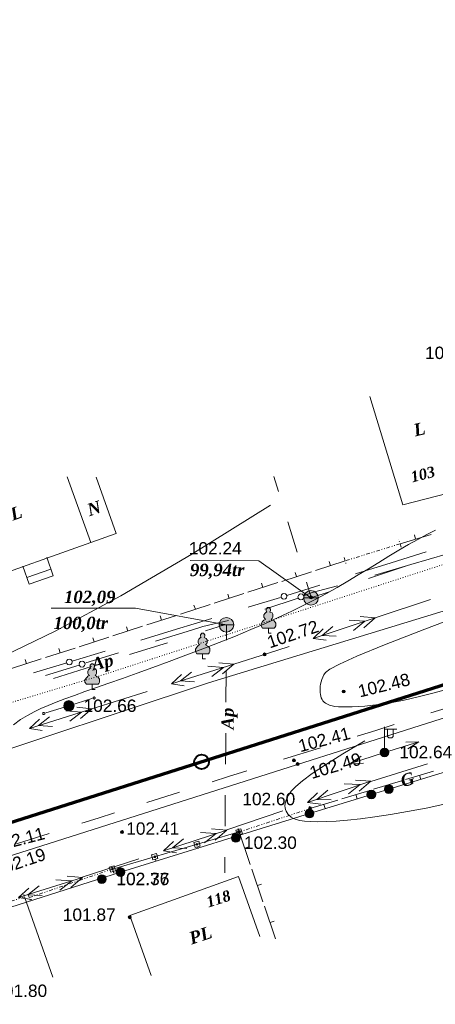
# Model space of a CAD drawing. Header units: millimetres. Extents: x 9396 to 25236, y 15106 to 31102.
# Tile 247 of 256: x 11538 to 11595, y 16896 to 17030. Entities that reach past the tile are written whole.
import ezdxf
from ezdxf.enums import TextEntityAlignment as Align

# ---------------------------------------------------------------- set-up
doc = ezdxf.new("R2010")
doc.units = ezdxf.units.MM
for name, pattern in [('DIVIDE', [1.25, 0.5, -0.25, 0, -0.25, 0, -0.25]), ('DOT', [0.25, 0, -0.25]), ('HIDDEN', [0.375, 0.25, -0.125])]:
    doc.linetypes.add(name, pattern=pattern)
for name, color, linetype, lineweight, true_color in [('1001010', 7, 'Continuous', 9, 0x000000), ('10010110', 7, 'Continuous', 20, 0xa25100), ('1060000', 7, 'Continuous', 9, 0x000000), ('1070000', 7, 'DOT', 9, 0x000000), ('2030003', 7, 'Continuous', 9, 0x000000), ('2030023', 7, 'Continuous', 9, 0x000000), ('21100200', 7, 'HIDDEN', 0, 0x800080), ('3000105', 7, 'DIVIDE', 9, 0x000000), ('3000113', 7, 'Continuous', 9, 0x000000), ('3000130', 7, 'Continuous', 9, 0x000000), ('3000220', 7, 'Continuous', 9, 0x000000), ('4000210', 7, 'Continuous', 9, 0x000000), ('5010210', 7, 'Continuous', 20, 0x008000), ('5010420', 7, 'Continuous', 9, 0x000000), ('6011210', 1, 'Continuous', 9, 0xff0000), ('6011300', 1, 'Continuous', 20, 0xff0000), ('8010110', 7, 'Continuous', 20, 0x0080ff), ('8010200', 7, 'Continuous', 9, 0x000000), ('9010110', 7, 'Continuous', 9, 0x000000), ('9010120', 7, 'Continuous', 20, 0x000000)]:
    doc.layers.add(name, color=color, linetype=linetype, lineweight=lineweight, true_color=true_color)
doc.layers.add('Канализация', color=1, linetype='Continuous', lineweight=70)
doc.layers.add('Колодец канал', color=3, linetype='Continuous', lineweight=40)
doc.styles.add('10', font='timesbi.ttf', dxfattribs={"height": 0.001481})
doc.styles.add('12', font='timesbi.ttf', dxfattribs={"height": 0.001693})
doc.styles.add('13', font='timesbi.ttf', dxfattribs={"height": 0.001693})
doc.styles.add('2', font='timesbi.ttf', dxfattribs={"height": 0.001693})
doc.styles.add('3', font='timesbi.ttf', dxfattribs={"height": 0.001693})
doc.styles.add('9', font='timesbi.ttf', dxfattribs={"height": 0.001693})
doc.styles.add('F2', font='arial.ttf', dxfattribs={"height": 0.001693})

# ---------------------------------------------------------------- blocks, each defined once
blk = doc.blocks.new('SYMBOL21100200')
at = {"true_color": 0x800080}
h = blk.add_hatch(color=216, dxfattribs=at)
edge = h.paths.add_edge_path()
edge.add_arc((0, 0), 0.1, 0, 360)
at = {"color": 216, "linetype": 'Continuous', "lineweight": 0, "true_color": 0x800080}
blk.add_circle((0, 0), 0.1, dxfattribs=at)
blk = doc.blocks.new('SYMBOL4000210')
at = {"true_color": 0xffffff}
blk.add_hatch(color=7, dxfattribs=at).paths.add_polyline_path([(0.05, 1.75), (-0.05, 1.75), (-0.15, 1.65), (-0.15, 1.55), (-0.1, 1.45), (-0.15, 1.45), (-0.25, 1.35), (-0.3, 1.25), (-0.3, 1.1), (-0.25, 1), (-0.2, 0.95), (-0.3, 0.9), (-0.35, 0.85), (-0.4, 0.8), (-0.5, 0.65), (-0.5, 0.5), (-0.4, 0.35), (-0.3, 0.35), (-0.1, 0.35), (0, 0.35), (0.15, 0.35), (0.4, 0.35), (0.45, 0.4), (0.5, 0.5), (0.5, 0.7), (0.4, 0.85), (0.2, 0.95), (0.25, 1), (0.3, 1.1), (0.3, 1.3), (0.25, 1.4), (0.1, 1.45), (0.15, 1.55), (0.15, 1.65)])
at = {"color": 18, "linetype": 'Continuous', "lineweight": 0, "true_color": 0x000000, "flags": 128}
blk.add_lwpolyline([(0.05, 1.75), (-0.05, 1.75), (-0.15, 1.65), (-0.15, 1.55), (-0.1, 1.45), (-0.15, 1.45), (-0.25, 1.35), (-0.3, 1.25), (-0.3, 1.1), (-0.25, 1), (-0.2, 0.95), (-0.3, 0.9), (-0.35, 0.85), (-0.4, 0.8), (-0.5, 0.65), (-0.5, 0.5), (-0.4, 0.35), (-0.3, 0.35), (-0.1, 0.35), (0, 0.35), (0.15, 0.35), (0.4, 0.35), (0.45, 0.4), (0.5, 0.5), (0.5, 0.7), (0.4, 0.85), (0.2, 0.95), (0.25, 1), (0.3, 1.1), (0.3, 1.3), (0.25, 1.4), (0.1, 1.45), (0.15, 1.55), (0.15, 1.65), (0.05, 1.75)], close=True, dxfattribs=at)
blk.add_lwpolyline([(0, 0.35), (0, 0), (0.2, 0)], dxfattribs=at)
blk = doc.blocks.new('SYMBOL2030003')
at = {"true_color": 0xffffff}
h = blk.add_hatch(color=7, dxfattribs=at)
edge = h.paths.add_edge_path()
edge.add_arc((0, 0), 0.3, 0, 360)
at = {"true_color": 0x000000}
h = blk.add_hatch(color=18, dxfattribs=at)
edge = h.paths.add_edge_path()
edge.add_arc((0, 0), 0.1, 0, 360)
at = {"color": 18, "linetype": 'Continuous', "lineweight": 0, "true_color": 0x000000, "flags": 128}
for points in [[(0, 0.3), (0, 1.75)], [(0, 1.6), (0.85, 1.6)], [(0.2, 1.6), (0.2, 1.1), (0.3, 1), (0.5, 1), (0.6, 1.1), (0.6, 1.6)]]:
    blk.add_lwpolyline(points, dxfattribs=at)
at = {"color": 18, "linetype": 'Continuous', "lineweight": 0, "true_color": 0x000000}
for radius in [0.3, 0.1]:
    blk.add_circle((0, 0), radius, dxfattribs=at)
blk = doc.blocks.new('SYMBOL8010200')
at = {"true_color": 0x000000}
h = blk.add_hatch(color=18, dxfattribs=at)
edge = h.paths.add_edge_path()
edge.add_arc((0, 0), 0.3, 0, 360)
at = {"color": 18, "linetype": 'Continuous', "lineweight": 0, "true_color": 0x000000}
blk.add_circle((0, 0), 0.3, dxfattribs=at)
blk = doc.blocks.new('SYMBOL5010420')
at = {"true_color": 0xffffff}
h = blk.add_hatch(color=7, dxfattribs=at)
edge = h.paths.add_edge_path()
edge.add_arc((0, 0), 0.5, 0, 360)
at = {"color": 18, "linetype": 'Continuous', "lineweight": 9, "true_color": 0x000000, "flags": 128}
blk.add_lwpolyline([(-0.5, 0), (0.5, 0)], dxfattribs=at)
at = {"color": 18, "linetype": 'Continuous', "lineweight": 9, "true_color": 0x000000}
blk.add_circle((0, 0), 0.5, dxfattribs=at)
blk = doc.blocks.new('SYMBOL2030023')
at = {"true_color": 0xffffff}
h = blk.add_hatch(color=7, dxfattribs=at)
edge = h.paths.add_edge_path()
edge.add_arc((0, 0), 0.35, 0, 360)
at = {"color": 18, "linetype": 'Continuous', "lineweight": 0, "true_color": 0x000000}
blk.add_circle((0, 0), 0.35, dxfattribs=at)

msp = doc.modelspace()

# ---------------------------------------------------------------- linework, layer by layer
at = {"layer": '1001010', "color": 253}
msp.add_line((11555.83, 16899.61, 197.49), (11552.9, 16907.81, 197.49), dxfattribs=at)
for points in [[(11585.74, 16978.82, 110.87), (11590.27, 16963.97, 136.48), (11601.06, 16966.78, 134.95), (11596.66, 16982.06, 110.87)], [(11532.18, 16953.34, 138.13), (11547.56, 16958.82, 138.13), (11544.35, 16967.83, 138.13)], [(11547.56, 16958.82, 111.2), (11551.04, 16960.07, 138.13), (11548.29, 16967.77, 138.13)], [(11552.9, 16907.81, 197.49), (11567.77, 16913.13, 205.05), (11570.7, 16904.92, 204.69)]]:
    msp.add_polyline3d(points, dxfattribs=at)
at = {"layer": '10010110'}
for points in [[(11572.16, 16963.95, 156.58), (11561.39, 16957.22, 165.31), (11551.66, 16951.54, 170.27), (11542.68, 16946.72, 170.03), (11534.15, 16942.6, 163.2), (11525.77, 16938.99, 148.36), (11517.26, 16935.72, 124.1), (11508.31, 16932.61, 89.01), (11498.62, 16929.48, 41.67)], [(11594.72, 16960.51, 175.33), (11593.53, 16959.92, 175.08), (11592.3, 16959.26, 175.21), (11591.02, 16958.54, 175.63), (11589.71, 16957.77, 176.2), (11588.36, 16956.95, 176.77), (11586.98, 16956.11, 177.21), (11585.58, 16955.25, 177.4), (11584.16, 16954.39, 177.19), (11582.72, 16953.53, 176.44), (11581.27, 16952.69, 175.09), (11579.8, 16951.87, 173.3), (11578.28, 16951.05, 171.31), (11576.7, 16950.24, 169.32), (11575.05, 16949.42, 167.59), (11573.3, 16948.6, 166.33), (11571.45, 16947.77, 165.77), (11569.47, 16946.92, 166.14), (11567.36, 16946.04, 167.59), (11565.15, 16945.16, 169.94), (11562.88, 16944.28, 172.93), (11560.57, 16943.4, 176.29), (11558.29, 16942.55, 179.77), (11556.05, 16941.73, 183.1), (11553.91, 16940.95, 186.02), (11551.89, 16940.23, 188.27), (11550.03, 16939.58, 189.64), (11548.33, 16938.98, 190.1), (11546.77, 16938.43, 189.66), (11545.34, 16937.92, 188.35), (11544.04, 16937.44, 186.18), (11542.84, 16936.98, 183.18), (11541.75, 16936.54, 179.36), (11540.74, 16936.11, 174.74), (11539.8, 16935.66, 169.24), (11538.89, 16935.18, 162.36), (11537.97, 16934.6, 153.5), (11537.01, 16933.9, 142.06)], [(11597.07, 16938.93, 192.98), (11594.55, 16938.25, 197.08), (11592.36, 16937.71, 200.15), (11590.45, 16937.28, 202.31), (11588.79, 16936.96, 203.71), (11587.37, 16936.73, 204.46), (11586.14, 16936.56, 204.71), (11585.07, 16936.46, 204.58), (11584.15, 16936.39, 204.21), (11583.33, 16936.35, 203.71), (11582.61, 16936.33, 203.11), (11581.98, 16936.34, 202.44), (11581.44, 16936.36, 201.72), (11580.97, 16936.42, 200.96), (11580.57, 16936.49, 200.18), (11580.22, 16936.58, 199.42), (11579.93, 16936.7, 198.67), (11579.69, 16936.84, 197.97), (11579.49, 16937, 197.3), (11579.33, 16937.17, 196.66), (11579.2, 16937.37, 196.04), (11579.1, 16937.58, 195.43), (11579.02, 16937.81, 194.83), (11578.97, 16938.05, 194.21), (11578.95, 16938.31, 193.59), (11578.93, 16938.58, 192.95), (11578.94, 16938.87, 192.31), (11578.96, 16939.16, 191.7), (11579.01, 16939.46, 191.15), (11579.08, 16939.77, 190.68), (11579.17, 16940.08, 190.32), (11579.29, 16940.4, 190.08), (11579.44, 16940.71, 190.01), (11579.68, 16941.05, 190.08), (11580.28, 16941.51, 190.13), (11581.61, 16942.21, 189.95), (11583.98, 16943.28, 189.33), (11587.75, 16944.83, 188.07), (11593.25, 16946.99, 185.97), (11600.84, 16949.87, 182.8)], [(11596.15, 16923.08, 204.68), (11593.43, 16922.51, 204.95), (11590.91, 16922.02, 205.28), (11588.57, 16921.62, 205.65), (11586.42, 16921.3, 206.04), (11584.46, 16921.04, 206.44), (11582.7, 16920.86, 206.83), (11581.12, 16920.73, 207.18), (11579.75, 16920.66, 207.5), (11578.58, 16920.64, 207.76), (11577.61, 16920.66, 207.94), (11576.81, 16920.72, 208.06), (11576.18, 16920.81, 208.1), (11575.68, 16920.93, 208.08), (11575.3, 16921.08, 208.01), (11575, 16921.25, 207.88), (11574.78, 16921.43, 207.69), (11574.59, 16921.63, 207.47), (11574.43, 16921.84, 207.19), (11574.3, 16922.06, 206.88), (11574.2, 16922.29, 206.54), (11574.14, 16922.55, 206.16), (11574.13, 16922.83, 205.76), (11574.16, 16923.14, 205.33), (11574.25, 16923.48, 204.88), (11574.39, 16923.86, 204.42), (11574.62, 16924.29, 203.94), (11575, 16924.81, 203.43), (11575.61, 16925.44, 202.85), (11576.53, 16926.23, 202.2), (11577.86, 16927.21, 201.45), (11579.66, 16928.43, 200.58), (11582.03, 16929.92, 199.56), (11585.05, 16931.72, 198.36)]]:
    msp.add_polyline3d(points, dxfattribs=at)
at = {"layer": '1060000', "color": 253}
msp.add_line((11538.83, 16954.04, 188.14), (11542.11, 16955.2, 188.14), dxfattribs=at)
for points in [[(11718.72, 16997.83, 183.41), (11718.96, 16993.47, 183.65), (11717.71, 16990.77, 180.31), (11716.19, 16988.48, 178.11), (11714.07, 16987.04, 174.19), (11710.6, 16985.43, 167.63), (11672.57, 16973.17, 134.77), (11640.57, 16963.13, 107.86), (11563.65, 16939.65, 42.63)], [(11538.29, 16955.59, 188.14), (11539.14, 16953.13, 188.14), (11542.43, 16954.27, 188.14), (11541.55, 16956.84, 188.14)], [(11577.69, 16951.26, 205.51), (11570.56, 16956.32, 181.26), (11561.14, 16956.38, 138.98)], [(11649.51, 16951.57, 112.97), (11626.34, 16944.53, 107.47), (11531.94, 16914.52, 84.96)], [(11566.13, 16947.57, 152.46), (11553.67, 16949.87, 154.17), (11542.13, 16949.87, 155.77)], [(11563.65, 16939.65, 42.63), (11528.74, 16928.04, 13.73), (11463.66, 16907.66, 64.79)]]:
    msp.add_polyline3d(points, dxfattribs=at)
at = {"layer": '1070000', "color": 253}
msp.add_polyline3d([(11601.98, 16957.83, 167.96), (11549.05, 16940.67, 206.87), (11495.78, 16924.61, 206.87)], dxfattribs=at)
at = {"layer": '3000105', "color": 253}
for p, q in [((11589.88, 16958.66, 167.97), (11582.37, 16956.32, 181.87)), ((11590.03, 16958.19, 174.92), (11589.7, 16959.24, 174.92)), ((11582.23, 16956.79, 174.92), (11582.55, 16955.74, 174.92)), ((11577.55, 16922.43, 205.19), (11567.86, 16919.23, 204.6)), ((11577.71, 16921.95, 204.9), (11577.36, 16923, 204.9)), ((11567.71, 16919.71, 204.9), (11568.05, 16918.66, 204.9)), ((11539.15, 16910.26, 192.93), (11550.53, 16914.16, 205.41)), ((11550.7, 16913.68, 199.17), (11550.34, 16914.72, 199.17)), ((11538.51, 16910.35, 205.03), (11529.8, 16907.52, 204.73)), ((11538.67, 16909.88, 204.88), (11538.32, 16910.92, 204.88)), ((11538.99, 16910.73, 199.17), (11539.34, 16909.69, 199.17))]:
    msp.add_line(p, q, dxfattribs=at)
at = {"layer": '3000113', "color": 253}
msp.add_line((11538.51, 16910.35, 205.03), (11542.36, 16899.35, 196.77), dxfattribs=at)
at = {"layer": '3000130', "color": 253}
for p, q in [((11567.86, 16919.23, 204.6), (11550.53, 16914.16, 205.41)), ((11568.03, 16918.66, 205), (11567.96, 16918.9, 205)), ((11562.26, 16916.97, 205), (11562.18, 16917.21, 205)), ((11556.48, 16915.28, 205), (11556.41, 16915.52, 205)), ((11550.7, 16913.58, 205), (11550.63, 16913.82, 205))]:
    msp.add_line(p, q, dxfattribs=at)
for points in [[(11568.1, 16919.67, 205), (11567.43, 16919.47, 205), (11567.62, 16918.8, 205), (11568.3, 16919, 205), (11568.1, 16919.67, 205)], [(11567.86, 16919.13, 205), (11567.91, 16919.15, 205), (11567.95, 16919.19, 205), (11567.96, 16919.24, 205), (11567.95, 16919.29, 205), (11567.91, 16919.32, 205), (11567.86, 16919.34, 205), (11567.81, 16919.32, 205), (11567.78, 16919.29, 205), (11567.76, 16919.24, 205), (11567.78, 16919.19, 205), (11567.81, 16919.15, 205), (11567.86, 16919.13, 205)], [(11562.33, 16917.98, 205), (11561.65, 16917.78, 205), (11561.85, 16917.11, 205), (11562.52, 16917.31, 205), (11562.33, 16917.98, 205)], [(11562.09, 16917.44, 205), (11562.14, 16917.46, 205), (11562.17, 16917.49, 205), (11562.19, 16917.54, 205), (11562.17, 16917.59, 205), (11562.14, 16917.63, 205), (11562.09, 16917.64, 205), (11562.04, 16917.63, 205), (11562, 16917.59, 205), (11561.99, 16917.54, 205), (11562, 16917.49, 205), (11562.04, 16917.46, 205), (11562.09, 16917.44, 205)], [(11556.55, 16916.29, 205), (11555.87, 16916.09, 205), (11556.07, 16915.42, 205), (11556.75, 16915.61, 205), (11556.55, 16916.29, 205)], [(11556.31, 16915.75, 205), (11556.36, 16915.76, 205), (11556.4, 16915.8, 205), (11556.41, 16915.85, 205), (11556.4, 16915.9, 205), (11556.36, 16915.94, 205), (11556.31, 16915.95, 205), (11556.26, 16915.94, 205), (11556.22, 16915.9, 205), (11556.21, 16915.85, 205), (11556.22, 16915.8, 205), (11556.26, 16915.76, 205), (11556.31, 16915.75, 205)], [(11550.77, 16914.59, 205), (11550.1, 16914.4, 205), (11550.29, 16913.73, 205), (11550.97, 16913.92, 205), (11550.77, 16914.59, 205)], [(11550.53, 16914.06, 205), (11550.58, 16914.07, 205), (11550.62, 16914.11, 205), (11550.63, 16914.16, 205), (11550.62, 16914.21, 205), (11550.58, 16914.25, 205), (11550.53, 16914.26, 205), (11550.48, 16914.25, 205), (11550.45, 16914.21, 205), (11550.43, 16914.16, 205), (11550.45, 16914.11, 205), (11550.48, 16914.07, 205), (11550.53, 16914.06, 205)]]:
    msp.add_polyline3d(points, close=True, dxfattribs=at)
at = {"layer": '3000220', "color": 253}
for p, q in [((11589.88, 16958.67, 187.91), (11594.14, 16959.93, 187.91)), ((11592.01, 16959.3, 187.91), (11591.84, 16959.88, 187.91)), ((11578.31, 16955.01, 185.88), (11582.37, 16956.32, 185.88)), ((11580.34, 16955.66, 185.88), (11580.16, 16956.23, 185.88)), ((11573.69, 16953.52, 185.88), (11577.76, 16954.83, 185.88)), ((11575.72, 16954.17, 185.88), (11575.54, 16954.74, 185.88)), ((11569.07, 16952.03, 185.88), (11573.14, 16953.34, 185.88)), ((11571.1, 16952.68, 185.88), (11570.92, 16953.25, 185.88)), ((11564.45, 16950.53, 185.88), (11568.52, 16951.85, 185.88)), ((11566.49, 16951.19, 185.88), (11566.3, 16951.76, 185.88)), ((11559.83, 16949.04, 185.88), (11563.9, 16950.36, 185.88)), ((11561.87, 16949.7, 185.88), (11561.68, 16950.27, 185.88)), ((11555.22, 16947.55, 185.88), (11559.28, 16948.86, 185.88)), ((11557.25, 16948.21, 185.88), (11557.06, 16948.78, 185.88)), ((11550.6, 16946.06, 185.88), (11554.66, 16947.37, 185.88)), ((11552.63, 16946.72, 185.88), (11552.44, 16947.29, 185.88)), ((11545.98, 16944.57, 185.88), (11550.04, 16945.88, 185.88)), ((11548.01, 16945.23, 185.88), (11547.83, 16945.8, 185.88)), ((11541.36, 16943.08, 185.88), (11545.42, 16944.39, 185.88)), ((11543.39, 16943.74, 185.88), (11543.21, 16944.31, 185.88)), ((11536.74, 16941.59, 185.88), (11540.8, 16942.9, 185.88)), ((11538.77, 16942.24, 185.88), (11538.59, 16942.82, 185.88)), ((11594.44, 16927.57, 205.23), (11590.61, 16926.41, 205.23)), ((11590.09, 16926.25, 205.23), (11586.26, 16925.08, 205.23)), ((11592.53, 16926.99, 205.23), (11592.7, 16926.42, 205.23)), ((11585.74, 16924.92, 205.23), (11581.9, 16923.76, 205.23)), ((11588.17, 16925.67, 205.23), (11588.35, 16925.09, 205.23)), ((11581.38, 16923.6, 205.23), (11577.55, 16922.43, 205.23)), ((11583.82, 16924.34, 205.23), (11583.99, 16923.77, 205.23)), ((11579.47, 16923.01, 205.23), (11579.64, 16922.44, 205.23)), ((11567.86, 16919.24, 204.45), (11569.39, 16914.76, 204.45)), ((11568.63, 16917, 204.45), (11569.19, 16917.19, 204.45)), ((11569.6, 16914.15, 204.45), (11571.12, 16909.68, 204.45)), ((11570.36, 16911.92, 204.45), (11570.93, 16912.11, 204.45)), ((11571.33, 16909.07, 204.45), (11572.85, 16904.6, 204.45)), ((11572.09, 16906.84, 204.45), (11572.66, 16907.03, 204.45))]:
    msp.add_line(p, q, dxfattribs=at)
at = {"layer": '5010210'}
for p, q in [((11572.62, 16967.88, 175.34), (11573.25, 16965.81, 175.34)), ((11575.79, 16957.53, 175.34), (11574.52, 16961.67, 175.34)), ((11585.54, 16953.89, 205.8), (11590.77, 16955.63, 205.8)), ((11577.06, 16953.39, 175.34), (11577.7, 16951.32, 175.34)), ((11580.3, 16952.14, 205.8), (11577.68, 16951.27, 205.8)), ((11563.27, 16946.76, 165.51), (11565.88, 16947.58, 165.51)), ((11566.12, 16945.46, 172.74), (11566.13, 16947.58, 172.74)), ((11558.07, 16945.12, 165.51), (11552.87, 16943.49, 165.51)), ((11542.46, 16940.21, 165.51), (11545.06, 16941.03, 165.51)), ((11545.06, 16941.03, 165.51), (11547.66, 16941.85, 165.51)), ((11566.09, 16941.21, 172.74), (11566.06, 16936.97, 172.74)), ((11594.09, 16935.51, 153.36), (11599.13, 16937.09, 153.36)), ((11586.54, 16933.13, 153.36), (11584.02, 16932.34, 153.36)), ((11589.06, 16933.92, 153.36), (11586.54, 16933.13, 153.36)), ((11566.02, 16930.61, 172.74), (11566.03, 16932.73, 172.74)), ((11566, 16928.49, 172.74), (11566.02, 16930.61, 172.74)), ((11573.95, 16929.18, 153.36), (11578.98, 16930.76, 153.36)), ((11568.91, 16927.6, 153.36), (11566.39, 16926.81, 153.36)), ((11566.39, 16926.81, 154.15), (11564.16, 16926.1, 154.15)), ((11555.24, 16923.26, 154.15), (11559.7, 16924.68, 154.15)), ((11565.97, 16924.25, 172.74), (11565.94, 16920.01, 172.74)), ((11548.56, 16921.14, 154.15), (11546.33, 16920.43, 154.15)), ((11550.79, 16921.85, 154.15), (11548.56, 16921.14, 154.15)), ((11537.41, 16917.59, 154.15), (11541.87, 16919.01, 154.15)), ((11565.9, 16913.65, 172.74), (11565.91, 16915.77, 172.74))]:
    msp.add_line(p, q, dxfattribs=at)
at = {"layer": '6011210'}
for p, q in [((11587.75, 16930.11, 205.51), (11592.43, 16931.58, 205.51)), ((11587.75, 16930.11, 148.55), (11583.09, 16928.61, 148.55))]:
    msp.add_line(p, q, dxfattribs=at)
for points in [[(11590.66, 16931.54, 205.51), (11592.43, 16931.58, 205.51), (11592.43, 16931.58, 205.51), (11590.96, 16930.59, 205.51)], [(11584.86, 16928.65, 148.55), (11583.09, 16928.61, 148.55), (11583.09, 16928.61, 148.55), (11584.56, 16929.61, 148.55)]]:
    msp.add_polyline3d(points, dxfattribs=at)
at = {"layer": '6011300'}
for p, q in [((11594.02, 16951.03, 99.5), (11586.48, 16948.53, 99.5)), ((11586.48, 16948.53, 99.5), (11577.99, 16945.71, 99.5)), ((11586.48, 16948.53, 99.5), (11584.43, 16948.69, 99.5)), ((11586.48, 16948.53, 99.5), (11584.94, 16947.17, 99.5)), ((11567.13, 16942.19, 99.5), (11565.09, 16942.39, 99.5)), ((11567.13, 16942.19, 99.5), (11558.6, 16939.51, 99.5)), ((11567.13, 16942.19, 99.5), (11565.57, 16940.86, 99.5)), ((11555.29, 16938.47, 99.5), (11547.71, 16936.09, 99.5)), ((11547.71, 16936.09, 99.5), (11539.18, 16933.41, 99.5)), ((11547.71, 16936.09, 99.5), (11545.67, 16936.29, 99.5)), ((11547.71, 16936.09, 99.5), (11546.14, 16934.76, 99.5)), ((11593.65, 16928.55, 110.57), (11585.89, 16926.16, 110.57)), ((11585.87, 16926.2, 110.57), (11577.22, 16923.27, 110.57)), ((11585.87, 16926.2, 110.57), (11583.79, 16926.34, 110.57)), ((11585.87, 16926.2, 110.57), (11584.3, 16924.82, 110.57)), ((11573.86, 16922.13, 110.57), (11566.17, 16919.52, 110.57)), ((11566.18, 16919.48, 110.57), (11557.5, 16916.65, 110.57)), ((11566.18, 16919.48, 110.57), (11564.1, 16919.65, 110.57)), ((11566.18, 16919.48, 110.57), (11564.6, 16918.12, 110.57)), ((11554.12, 16915.55, 110.57), (11546.4, 16913.04, 110.57)), ((11546.42, 16912.99, 110.57), (11537.7, 16910.26, 110.57)), ((11546.42, 16912.99, 110.57), (11544.34, 16913.18, 110.57)), ((11546.42, 16912.99, 110.57), (11544.82, 16911.65, 110.57))]:
    msp.add_line(p, q, dxfattribs=at)
for points in [[(11585.06, 16948.06, 99.5), (11583.49, 16946.8, 99.5), (11585.06, 16948.06, 99.5), (11582.92, 16948.19, 99.5)], [(11579.75, 16945.45, 99.5), (11577.99, 16945.71, 99.5), (11579.34, 16947, 99.5)], [(11581.14, 16946.02, 99.5), (11579.22, 16946.12, 99.5), (11580.69, 16947.35, 99.5)], [(11574.69, 16944.62, 99.5), (11571.72, 16943.63, 99.5), (11567.13, 16942.19, 99.5)], [(11561.75, 16939.77, 99.5), (11559.83, 16939.9, 99.5), (11561.33, 16941.1, 99.5)], [(11565.71, 16941.74, 99.5), (11564.12, 16940.51, 99.5), (11565.71, 16941.74, 99.5), (11563.57, 16941.91, 99.5)], [(11560.36, 16939.22, 99.5), (11558.6, 16939.51, 99.5), (11559.97, 16940.78, 99.5)], [(11546.28, 16935.64, 99.5), (11544.69, 16934.41, 99.5), (11546.28, 16935.64, 99.5), (11544.15, 16935.81, 99.5)], [(11540.93, 16933.12, 99.5), (11539.18, 16933.41, 99.5), (11540.55, 16934.68, 99.5)], [(11542.32, 16933.67, 99.5), (11540.41, 16933.8, 99.5), (11541.91, 16935, 99.5)], [(11580.43, 16923.61, 110.57), (11578.47, 16923.69, 110.57), (11579.98, 16924.94, 110.57)], [(11584.43, 16925.71, 110.57), (11582.83, 16924.43, 110.57), (11584.43, 16925.71, 110.57), (11582.25, 16925.82, 110.57)], [(11579.02, 16923.03, 110.57), (11577.22, 16923.27, 110.57), (11578.6, 16924.58, 110.57)], [(11560.71, 16916.96, 110.57), (11558.75, 16917.06, 110.57), (11560.27, 16918.29, 110.57)], [(11564.74, 16919.01, 110.57), (11563.12, 16917.75, 110.57), (11564.74, 16919.01, 110.57), (11562.56, 16919.14, 110.57)], [(11559.29, 16916.39, 110.57), (11557.5, 16916.65, 110.57), (11558.89, 16917.95, 110.57)], [(11544.97, 16912.53, 110.57), (11543.34, 16911.29, 110.57), (11544.97, 16912.53, 110.57), (11542.79, 16912.69, 110.57)], [(11539.49, 16909.98, 110.57), (11537.7, 16910.26, 110.57), (11539.11, 16911.54, 110.57)], [(11540.91, 16910.53, 110.57), (11538.96, 16910.65, 110.57), (11540.5, 16911.87, 110.57)]]:
    msp.add_polyline3d(points, dxfattribs=at)
at = {"layer": '8010110'}
for points in [[(11628.81, 16937.62, 205.87), (11619.58, 16934.84, 205.64), (11612.92, 16932.63, 206.78), (11610.36, 16931.99, 205.49), (11600.52, 16928.94, 205.15), (11597.4, 16927.86, 205.42), (11588.33, 16925.1, 205.16), (11585.95, 16924.35, 205.1), (11577.48, 16921.75, 208.79), (11551.63, 16913.75, 205.35)], [(11551.63, 16913.75, 205.35), (11528.01, 16906.21, 206.68), (11516.08, 16902.31, 206.53), (11505.68, 16898.92, 205.89), (11500.22, 16896.9, 205.95), (11488.82, 16892.92, 201.75), (11478.48, 16889.88, 197.58)]]:
    msp.add_polyline3d(points, dxfattribs=at)
at = {"layer": '9010110', "color": 253}
for p, q in [((11544.58, 16936.5, 205.55), (11547.73, 16937.47, 205.55)), ((11544.58, 16936.5, 201.94), (11541.42, 16935.53, 201.94))]:
    msp.add_line(p, q, dxfattribs=at)
for points in [[(11548.17, 16937.56, 205.55), (11548.15, 16937.64, 205.55), (11548.09, 16937.69, 205.55), (11548.02, 16937.71, 205.55), (11547.94, 16937.69, 205.55), (11547.89, 16937.64, 205.55), (11547.87, 16937.56, 205.55), (11547.89, 16937.49, 205.55), (11547.94, 16937.43, 205.55), (11548.02, 16937.41, 205.55), (11548.09, 16937.43, 205.55), (11548.15, 16937.49, 205.55), (11548.17, 16937.56, 205.55)], [(11541.29, 16935.44, 201.94), (11541.27, 16935.52, 201.94), (11541.21, 16935.57, 201.94), (11541.14, 16935.59, 201.94), (11541.06, 16935.57, 201.94), (11541.01, 16935.52, 201.94), (11540.99, 16935.44, 201.94), (11541.01, 16935.37, 201.94), (11541.06, 16935.31, 201.94), (11541.14, 16935.29, 201.94), (11541.21, 16935.31, 201.94), (11541.27, 16935.37, 201.94), (11541.29, 16935.44, 201.94)]]:
    msp.add_polyline3d(points, close=True, dxfattribs=at)
at = {"layer": '9010120', "color": 253}
for p, q in [((11588.64, 16956.06, 183.69), (11593.43, 16957.56, 183.69)), ((11596.37, 16957.27, 155.58), (11591.35, 16955.81, 155.58)), ((11583.76, 16954.53, 183.69), (11588.64, 16956.06, 183.69)), ((11591.35, 16955.81, 155.58), (11586.44, 16954.38, 155.58)), ((11578.88, 16952.99, 183.69), (11574.39, 16951.58, 183.69)), ((11573.5, 16951.31, 183.69), (11569.1, 16949.97, 183.69)), ((11571.37, 16949.73, 155.58), (11575.93, 16951.24, 155.58)), ((11559.31, 16946.97, 183.69), (11564.11, 16948.44, 183.69)), ((11554.42, 16945.48, 183.69), (11559.31, 16946.97, 183.69)), ((11561.33, 16946.85, 155.58), (11556.44, 16945.33, 155.58)), ((11549.52, 16943.98, 183.69), (11545.02, 16942.61, 183.69)), ((11546.87, 16942.35, 155.58), (11551.36, 16943.75, 155.58)), ((11544.14, 16942.34, 183.69), (11539.73, 16940.99, 183.69)), ((11541.38, 16940.65, 155.58), (11545.97, 16942.07, 155.58))]:
    msp.add_line(p, q, dxfattribs=at)
for points in [[(11573.99, 16951.06, 183.69), (11574.2, 16951.11, 183.69), (11574.34, 16951.26, 183.69), (11574.4, 16951.46, 183.69), (11574.34, 16951.67, 183.69), (11574.2, 16951.81, 183.69), (11573.99, 16951.87, 183.69), (11573.79, 16951.81, 183.69), (11573.64, 16951.67, 183.69), (11573.59, 16951.46, 183.69), (11573.64, 16951.26, 183.69), (11573.79, 16951.11, 183.69), (11573.99, 16951.06, 183.69)], [(11576.32, 16950.98, 155.58), (11576.53, 16951.04, 155.58), (11576.68, 16951.19, 155.58), (11576.73, 16951.39, 155.58), (11576.68, 16951.6, 155.58), (11576.53, 16951.75, 155.58), (11576.32, 16951.8, 155.58), (11576.12, 16951.75, 155.58), (11575.97, 16951.6, 155.58), (11575.91, 16951.39, 155.58), (11575.97, 16951.19, 155.58), (11576.12, 16951.04, 155.58), (11576.32, 16950.98, 155.58)], [(11544.63, 16942.08, 183.69), (11544.83, 16942.14, 183.69), (11544.98, 16942.28, 183.69), (11545.03, 16942.49, 183.69), (11544.98, 16942.69, 183.69), (11544.83, 16942.84, 183.69), (11544.63, 16942.89, 183.69), (11544.43, 16942.84, 183.69), (11544.28, 16942.69, 183.69), (11544.22, 16942.49, 183.69), (11544.28, 16942.28, 183.69), (11544.43, 16942.14, 183.69), (11544.63, 16942.08, 183.69)], [(11546.37, 16941.79, 155.58), (11546.57, 16941.84, 155.58), (11546.72, 16941.99, 155.58), (11546.78, 16942.2, 155.58), (11546.72, 16942.4, 155.58), (11546.57, 16942.55, 155.58), (11546.37, 16942.61, 155.58), (11546.16, 16942.55, 155.58), (11546.01, 16942.4, 155.58), (11545.96, 16942.2, 155.58), (11546.01, 16941.99, 155.58), (11546.16, 16941.84, 155.58), (11546.37, 16941.79, 155.58)]]:
    msp.add_polyline3d(points, close=True, dxfattribs=at)
for points in [[(11576.81, 16951.58, 155.58), (11577.86, 16951.98, 155.58), (11581.32, 16952.9, 155.58)], [(11566.39, 16948.17, 155.58), (11562.9, 16947.34, 155.58), (11561.33, 16946.85, 155.58)]]:
    msp.add_polyline3d(points, dxfattribs=at)
at = {"layer": 'Канализация', "elevation": 53}
msp.add_lwpolyline([(12228.43, 17139.82), (12021.44, 17074.81), (11795.93, 17002.9), (11329.52, 16854.74), (11115.67, 16787.38), (10954.57, 16736.61), (10592.24, 16620.2), (10486.13, 16586.85), (10372.91, 16549.13), (10338.97, 16538.59), (10329.35, 16531.16), (10310.18, 16524.96), (10297.32, 16526.92), (10197.76, 16494.35), (10167.88, 16483.3), (10086.56, 16408.9), (10007.55, 16330.7)], dxfattribs=at)
at = {"layer": 'Колодец канал'}
msp.add_circle((11562.73, 16928.82, 53), 1, dxfattribs=at)

# ---------------------------------------------------------------- block references
at = {"layer": '2030003', "color": 253, "xscale": 2, "yscale": 2, "zscale": 2}
msp.add_blockref('SYMBOL2030003', (11587.75, 16930.11, 205.26), dxfattribs=at)
at = {"layer": '2030023', "color": 253, "xscale": 2, "yscale": 2, "zscale": 2}
msp.add_blockref('SYMBOL2030023', (11544.58, 16936.5, 205.32), dxfattribs=at)
at = {"layer": '21100200', "xscale": 2, "yscale": 2, "zscale": 2}
for p in [(11577.7, 16951.32, 204.48), (11571.34, 16943.52, 205.44), (11582.16, 16938.45, 204.96), (11544.58, 16936.5, 205.32), (11587.78, 16930.16, 205.28), (11575.35, 16929.03, 204.82), (11575.86, 16928.52, 204.98), (11577.58, 16922.48, 205.2), (11551.84, 16919.22, 204.82), (11567.86, 16919.23, 204.6), (11549.07, 16912.79, 205.54), (11549.08, 16912.82, 204.72), (11552.9, 16907.56, 203.74)]:
    msp.add_blockref('SYMBOL21100200', p, dxfattribs=at)
at = {"layer": '4000210', "color": 253, "xscale": 2, "yscale": 2, "zscale": 2}
for p in [(11571.86, 16946.42, 149.42), (11562.87, 16942.92, 157.43), (11547.77, 16938.73, 194.55)]:
    msp.add_blockref('SYMBOL4000210', p, dxfattribs=at)
at = {"layer": '5010420', "color": 253, "xscale": 2, "yscale": 2, "zscale": 2}
for p in [(11577.69, 16951.26, 205.51), (11566.13, 16947.57, 152.46)]:
    msp.add_blockref('SYMBOL5010420', p, dxfattribs=at)
at = {"layer": '8010200', "color": 253, "xscale": 2, "yscale": 2, "zscale": 2}
for p in [(11585.95, 16924.35, 205.1), (11588.33, 16925.1, 205.16), (11577.48, 16921.75, 208.79), (11567.4, 16918.42, 204.74), (11551.63, 16913.75, 205.35), (11549.07, 16912.79, 205.54)]:
    msp.add_blockref('SYMBOL8010200', p, dxfattribs=at)

# ---------------------------------------------------------------- texts
at = {"layer": '1001010', "color": 253, "style": '9'}
for s, height, rotation, p in [('L', 1.69, 13.2, (11591.76, 16974.16, 120.44)), ('N', 1.69, 18.4, (11547.14, 16963.22, 194.42)), ('L', 1.69, 19.1, (11536.61, 16962.61, 194.43)), ('PL', 1.693, 18.2, (11561.09, 16904.63, 202.21))]:
    msp.add_text(s, height=height, rotation=rotation, dxfattribs=at).set_placement(p, align=Align.MIDDLE_LEFT)
at = {"layer": '1001010', "color": 1, "true_color": 0xff0000, "style": '10'}
for s, rotation, p in [('103', 14.3, (11591.36, 16967.76, 132.54)), ('118', 17.8, (11563.43, 16909.59, 205.35))]:
    msp.add_text(s, height=1.481, rotation=rotation, dxfattribs=at).set_placement(p, align=Align.MIDDLE_LEFT)
at = {"layer": '21100200', "color": 253, "style": 'F2'}
for s, p in [('102.35', (11593.29, 16984.78, 110.66)), ('102.24', (11560.98, 16958.04, 155.34)), ('102.66', (11546.58, 16936.5, 205.32)), ('102.64', (11589.78, 16930.16, 205.28)), ('102.60', (11568.3, 16923.74, 204.54)), ('102.41', (11552.42, 16919.7, 180.24)), ('102.30', (11568.52, 16917.77, 206.2)), ('102.36', (11551.08, 16912.82, 204.72)), ('102.77', (11551.07, 16912.79, 205.54)), ('101.87', (11543.74, 16907.92, 194.42)), ('101.80', (11534.37, 16897.51, 194.42))]:
    msp.add_text(s, height=1.693, dxfattribs=at).set_placement(p, align=Align.MIDDLE_LEFT)
for s, rotation, p in [('102.72', 18.7, (11571.78, 16945.14, 178.92)), ('102.48', 13.8, (11584.16, 16938.45, 204.96)), ('102.41', 14.9, (11576.01, 16930.95, 205.26)), ('102.49', 16.4, (11577.56, 16927.28, 205.26)), ('102.11', 14.4, (11534.2, 16917.31, 176.92)), ('102.19', 18.6, (11534.45, 16913.98, 170.82))]:
    msp.add_text(s, height=1.693, rotation=rotation, dxfattribs=at).set_placement(p, align=Align.MIDDLE_LEFT)
at = {"layer": '5010210', "color": 253}
for rotation, style, p in [(12.4, '3', (11547.71, 16942.15, 194.43)), (90, '2', (11566.28, 16933.25, 112.08))]:
    msp.add_text('Ap', height=1.693, rotation=rotation, dxfattribs=dict(at, style=style)).set_placement(p, align=Align.MIDDLE_LEFT)
at = {"layer": '5010420', "color": 253}
for s, style, p in [('99,94tr', '12', (11561.13, 16955.08, 155.67)), ('102,09', '12', (11543.91, 16951.39, 160.48)), ('100,0tr', '13', (11542.47, 16947.83, 167.82))]:
    msp.add_text(s, height=1.693, dxfattribs=dict(at, style=style)).set_placement(p, align=Align.MIDDLE_LEFT)
at = {"layer": '8010110', "color": 253, "style": '2'}
msp.add_text('G', height=1.69, rotation=17.1, dxfattribs=at).set_placement((11590, 16926.14, 205.42), align=Align.MIDDLE_LEFT)

doc.saveas('drawing.dxf')
